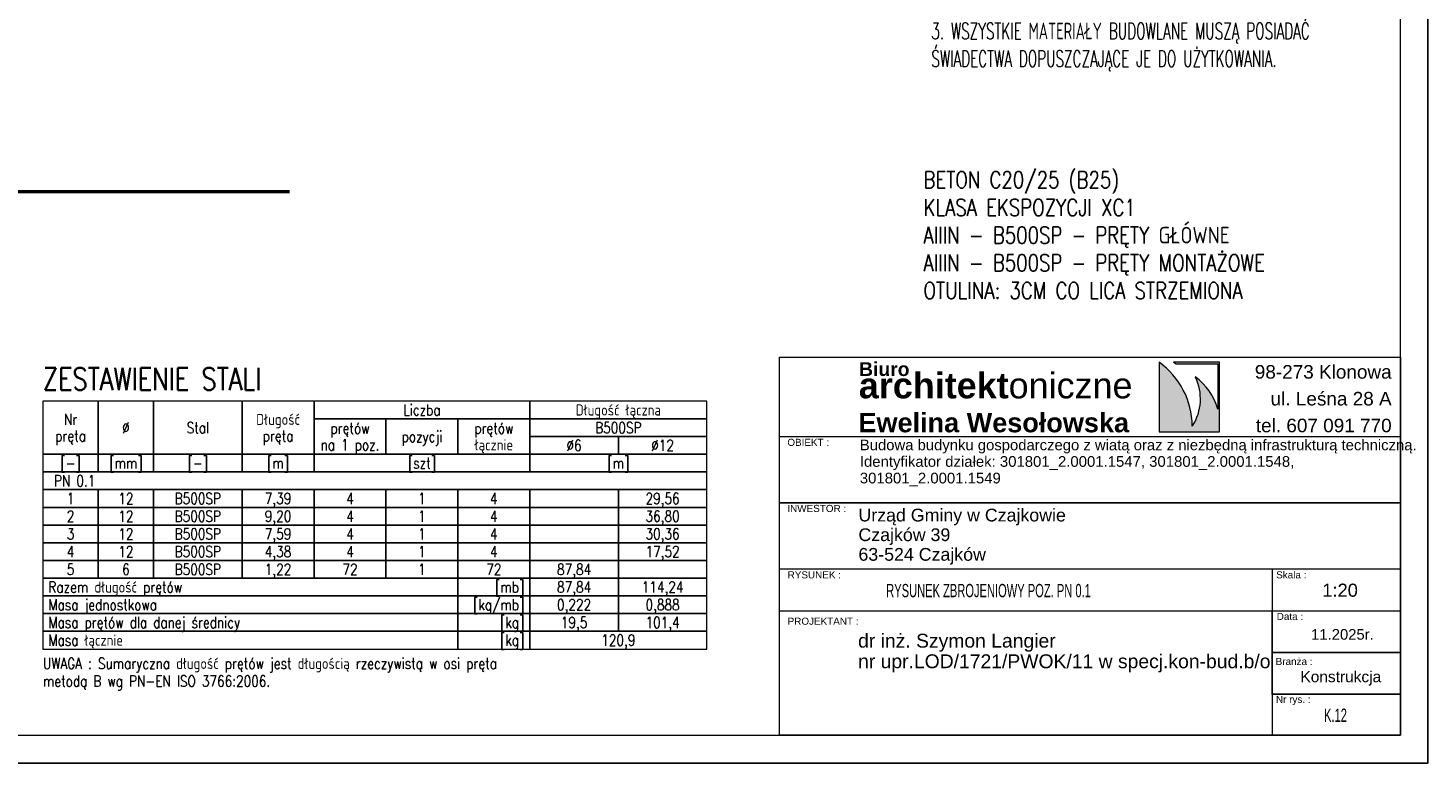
# Model space of a CAD drawing. Header units: centimetres. Extents: x 125945 to 146944, y 20629 to 31773.
# Tile 8 of 80: x 130233 to 130739, y 20629 to 20895. Entities that reach past the tile are written whole.
import ezdxf
from ezdxf.enums import TextEntityAlignment as Align

# ---------------------------------------------------------------- set-up
doc = ezdxf.new("R2010")
doc.units = ezdxf.units.CM
for name, color, linetype, lineweight in [('7TYTUŁY_Nr_pióra__10_Nr_pióra__134', 255, 'Continuous', 0), ('7TYTUŁY_Nr_pióra__181_Nr_pióra__7', 7, 'Continuous', 13), ('7TYTUŁY_Nr_pióra__201_Nr_pióra__7', 7, 'Continuous', 13), ('e-cad_cienkie', 88, 'Continuous', 15), ('e-cad_opisy', 7, 'Continuous', 15), ('Opisy - Tekst_Nr_pióra__1_Nr_pióra__1', 7, 'Continuous', 13), ('Opisy - Tekst_Nr_pióra__1_Nr_pióra__7', 7, 'Continuous', 13), ('przerywana_Nr_pióra__1_Nr_pióra__7', 7, 'Continuous', 13), ('Rysunek 2D - Ogólne_Nr_pióra__1_Nr_pióra__7', 7, 'Continuous', 13)]:
    doc.layers.add(name, color=color, linetype=linetype, lineweight=lineweight)
for name, color, linetype in [('BS_txc', 1, 'Continuous'), ('BZ_prs', 2, 'Continuous'), ('e-cad_prety_widok', 3, 'Continuous')]:
    doc.layers.add(name, color=color, linetype=linetype)
doc.styles.add('Arial', font='arial.ttf')
doc.styles.add('e-cad_1', font='simplex.shx', dxfattribs={"width": 0.6})
doc.styles.add('e-cad_2', font='simplex.shx', dxfattribs={"width": 0.8})
doc.styles.add('STYL_AUTOMATYCZNY_1', font='arial.ttf')
doc.styles.add('STYL_AUTOMATYCZNY_2', font='arial.ttf')
doc.styles.add('STYL_AUTOMATYCZNY_5', font='txt')

# ---------------------------------------------------------------- blocks, each defined once
blk = doc.blocks.new('ccc')
at = {"layer": 'BZ_prs', "style": 'Arial'}
for tag, width, p in [('REWIZJA', 1.5, (-194.8, 113.7)), ('NUMER', 0.8, (-349.1, 114.2))]:
    blk.add_attdef(tag, text='', height=69.6, dxfattribs=dict(at, width=width)).set_placement(p, align=Align.MIDDLE)

msp = doc.modelspace()

# ---------------------------------------------------------------- hatches: boundary and pattern name
at = {"layer": 'Rysunek 2D - Ogólne_Nr_pióra__1_Nr_pióra__7', "linetype": 'Continuous', "lineweight": 13}
msp.add_hatch(color=7, dxfattribs=at).paths.add_polyline_path([(130653.79, 20750.72, 0.239538), (130641.79, 20773.8), (130641.79, 20748.63), (130663.59, 20748.63), (130663.59, 20773.8), (130647.03, 20773.8), (130647.93, 20773.15), (130663.02, 20773.15), (130663.02, 20756.88, 0.173863), (130654.81, 20768.47, -0.258149)])

# ---------------------------------------------------------------- linework, layer by layer
at = {"layer": '7TYTUŁY_Nr_pióra__10_Nr_pióra__134', "color": 255, "linetype": 'Continuous', "lineweight": 0, "flags": 128}
msp.add_lwpolyline([(130682.63, 20653.94), (130729, 20653.94), (130729, 20668.83), (130682.63, 20668.83)], close=True, dxfattribs=at)
at = {"layer": '7TYTUŁY_Nr_pióra__181_Nr_pióra__7', "color": 7, "linetype": 'Continuous', "lineweight": 13, "flags": 128}
msp.add_lwpolyline([(130729, 20638.94), (130504.54, 20638.94), (130504.54, 20775.59), (130729, 20775.59)], close=True, dxfattribs=at)
at = {"layer": '7TYTUŁY_Nr_pióra__201_Nr_pióra__7', "color": 7, "linetype": 'Continuous', "lineweight": 13, "flags": 128}
for points in [[(130729, 20722.94), (130504.54, 20722.94), (130504.54, 20746.94), (130729, 20746.94)], [(130729, 20698.94), (130504.54, 20698.94), (130504.54, 20722.94), (130729, 20722.94)], [(130682.63, 20638.94), (130729, 20638.94), (130729, 20698.94), (130682.63, 20698.94)], [(130729, 20638.94), (130504.54, 20638.94), (130504.54, 20683.94), (130729, 20683.94)], [(130729, 20668.83), (130682.63, 20668.83), (130682.63, 20683.94), (130729, 20683.94)], [(130729, 20653.72), (130682.63, 20653.72), (130682.63, 20668.83), (130729, 20668.83)]]:
    msp.add_lwpolyline(points, close=True, dxfattribs=at)
at = {"layer": 'Defpoints'}
msp.add_lwpolyline([(128899, 20628.94), (130739, 20628.94), (130739, 21222.94), (128899, 21222.94)], close=True, dxfattribs=at)
at = {"layer": 'e-cad_cienkie'}
msp.add_lwpolyline([(128959, 20638.94), (130729, 20638.94), (130729, 21212.94), (128959, 21212.94)], close=True, dxfattribs=at)
at = {"layer": 'e-cad_cienkie', "ltscale": 0.8}
for points in [[(130238.33, 20740.53), (130258.33, 20740.53), (130258.33, 20759.73), (130238.33, 20759.73)], [(130258.33, 20740.53), (130278.33, 20740.53), (130278.33, 20759.73), (130258.33, 20759.73)], [(130278.33, 20740.53), (130310.33, 20740.53), (130310.33, 20759.73), (130278.33, 20759.73)], [(130310.33, 20740.53), (130336.33, 20740.53), (130336.33, 20759.73), (130310.33, 20759.73)], [(130336.33, 20753.33), (130414.33, 20753.33), (130414.33, 20759.73), (130336.33, 20759.73)], [(130414.33, 20753.33), (130478.33, 20753.33), (130478.33, 20759.73), (130414.33, 20759.73)], [(130336.33, 20740.53), (130362.33, 20740.53), (130362.33, 20753.33), (130336.33, 20753.33)], [(130362.33, 20740.53), (130388.33, 20740.53), (130388.33, 20753.33), (130362.33, 20753.33)], [(130388.33, 20740.53), (130414.33, 20740.53), (130414.33, 20753.33), (130388.33, 20753.33)], [(130414.33, 20746.93), (130478.33, 20746.93), (130478.33, 20753.33), (130414.33, 20753.33)], [(130414.33, 20740.53), (130446.33, 20740.53), (130446.33, 20746.93), (130414.33, 20746.93)], [(130446.33, 20740.53), (130478.33, 20740.53), (130478.33, 20746.93), (130446.33, 20746.93)], [(130238.33, 20734.13), (130258.33, 20734.13), (130258.33, 20740.53), (130238.33, 20740.53)], [(130258.33, 20734.13), (130278.33, 20734.13), (130278.33, 20740.53), (130258.33, 20740.53)], [(130278.33, 20734.13), (130310.33, 20734.13), (130310.33, 20740.53), (130278.33, 20740.53)], [(130310.33, 20734.13), (130336.33, 20734.13), (130336.33, 20740.53), (130310.33, 20740.53)], [(130336.33, 20734.13), (130414.33, 20734.13), (130414.33, 20740.53), (130336.33, 20740.53)], [(130414.33, 20734.13), (130478.33, 20734.13), (130478.33, 20740.53), (130414.33, 20740.53)], [(130238.33, 20727.73), (130478.33, 20727.73), (130478.33, 20734.13), (130238.33, 20734.13)], [(130238.33, 20721.33), (130258.33, 20721.33), (130258.33, 20727.73), (130238.33, 20727.73)], [(130258.33, 20721.33), (130278.33, 20721.33), (130278.33, 20727.73), (130258.33, 20727.73)], [(130278.33, 20721.33), (130310.33, 20721.33), (130310.33, 20727.73), (130278.33, 20727.73)], [(130310.33, 20721.33), (130336.33, 20721.33), (130336.33, 20727.73), (130310.33, 20727.73)], [(130336.33, 20721.33), (130362.33, 20721.33), (130362.33, 20727.73), (130336.33, 20727.73)], [(130362.33, 20721.33), (130388.33, 20721.33), (130388.33, 20727.73), (130362.33, 20727.73)], [(130388.33, 20721.33), (130414.33, 20721.33), (130414.33, 20727.73), (130388.33, 20727.73)], [(130414.33, 20721.33), (130446.33, 20721.33), (130446.33, 20727.73), (130414.33, 20727.73)], [(130446.33, 20721.33), (130478.33, 20721.33), (130478.33, 20727.73), (130446.33, 20727.73)], [(130238.33, 20714.93), (130258.33, 20714.93), (130258.33, 20721.33), (130238.33, 20721.33)], [(130258.33, 20714.93), (130278.33, 20714.93), (130278.33, 20721.33), (130258.33, 20721.33)], [(130278.33, 20714.93), (130310.33, 20714.93), (130310.33, 20721.33), (130278.33, 20721.33)], [(130310.33, 20714.93), (130336.33, 20714.93), (130336.33, 20721.33), (130310.33, 20721.33)], [(130336.33, 20714.93), (130362.33, 20714.93), (130362.33, 20721.33), (130336.33, 20721.33)], [(130362.33, 20714.93), (130388.33, 20714.93), (130388.33, 20721.33), (130362.33, 20721.33)], [(130388.33, 20714.93), (130414.33, 20714.93), (130414.33, 20721.33), (130388.33, 20721.33)], [(130414.33, 20714.93), (130446.33, 20714.93), (130446.33, 20721.33), (130414.33, 20721.33)], [(130446.33, 20714.93), (130478.33, 20714.93), (130478.33, 20721.33), (130446.33, 20721.33)], [(130238.33, 20708.53), (130258.33, 20708.53), (130258.33, 20714.93), (130238.33, 20714.93)], [(130258.33, 20708.53), (130278.33, 20708.53), (130278.33, 20714.93), (130258.33, 20714.93)], [(130278.33, 20708.53), (130310.33, 20708.53), (130310.33, 20714.93), (130278.33, 20714.93)], [(130310.33, 20708.53), (130336.33, 20708.53), (130336.33, 20714.93), (130310.33, 20714.93)], [(130336.33, 20708.53), (130362.33, 20708.53), (130362.33, 20714.93), (130336.33, 20714.93)], [(130362.33, 20708.53), (130388.33, 20708.53), (130388.33, 20714.93), (130362.33, 20714.93)], [(130388.33, 20708.53), (130414.33, 20708.53), (130414.33, 20714.93), (130388.33, 20714.93)], [(130414.33, 20708.53), (130446.33, 20708.53), (130446.33, 20714.93), (130414.33, 20714.93)], [(130446.33, 20708.53), (130478.33, 20708.53), (130478.33, 20714.93), (130446.33, 20714.93)], [(130238.33, 20702.13), (130258.33, 20702.13), (130258.33, 20708.53), (130238.33, 20708.53)], [(130258.33, 20702.13), (130278.33, 20702.13), (130278.33, 20708.53), (130258.33, 20708.53)], [(130278.33, 20702.13), (130310.33, 20702.13), (130310.33, 20708.53), (130278.33, 20708.53)], [(130310.33, 20702.13), (130336.33, 20702.13), (130336.33, 20708.53), (130310.33, 20708.53)], [(130336.33, 20702.13), (130362.33, 20702.13), (130362.33, 20708.53), (130336.33, 20708.53)], [(130362.33, 20702.13), (130388.33, 20702.13), (130388.33, 20708.53), (130362.33, 20708.53)], [(130388.33, 20702.13), (130414.33, 20702.13), (130414.33, 20708.53), (130388.33, 20708.53)], [(130414.33, 20702.13), (130446.33, 20702.13), (130446.33, 20708.53), (130414.33, 20708.53)], [(130446.33, 20702.13), (130478.33, 20702.13), (130478.33, 20708.53), (130446.33, 20708.53)], [(130238.33, 20695.73), (130258.33, 20695.73), (130258.33, 20702.13), (130238.33, 20702.13)], [(130258.33, 20695.73), (130278.33, 20695.73), (130278.33, 20702.13), (130258.33, 20702.13)], [(130278.33, 20695.73), (130310.33, 20695.73), (130310.33, 20702.13), (130278.33, 20702.13)], [(130310.33, 20695.73), (130336.33, 20695.73), (130336.33, 20702.13), (130310.33, 20702.13)], [(130336.33, 20695.73), (130362.33, 20695.73), (130362.33, 20702.13), (130336.33, 20702.13)], [(130362.33, 20695.73), (130388.33, 20695.73), (130388.33, 20702.13), (130362.33, 20702.13)], [(130388.33, 20695.73), (130414.33, 20695.73), (130414.33, 20702.13), (130388.33, 20702.13)], [(130414.33, 20695.73), (130446.33, 20695.73), (130446.33, 20702.13), (130414.33, 20702.13)], [(130446.33, 20695.73), (130478.33, 20695.73), (130478.33, 20702.13), (130446.33, 20702.13)], [(130238.33, 20689.33), (130388.33, 20689.33), (130388.33, 20695.73), (130238.33, 20695.73)], [(130388.33, 20689.33), (130414.33, 20689.33), (130414.33, 20695.73), (130388.33, 20695.73)], [(130414.33, 20689.33), (130446.33, 20689.33), (130446.33, 20695.73), (130414.33, 20695.73)], [(130446.33, 20689.33), (130478.33, 20689.33), (130478.33, 20695.73), (130446.33, 20695.73)], [(130238.33, 20682.93), (130388.33, 20682.93), (130388.33, 20689.33), (130238.33, 20689.33)], [(130388.33, 20682.93), (130414.33, 20682.93), (130414.33, 20689.33), (130388.33, 20689.33)], [(130414.33, 20682.93), (130446.33, 20682.93), (130446.33, 20689.33), (130414.33, 20689.33)], [(130446.33, 20682.93), (130478.33, 20682.93), (130478.33, 20689.33), (130446.33, 20689.33)], [(130238.33, 20676.53), (130388.33, 20676.53), (130388.33, 20682.93), (130238.33, 20682.93)], [(130388.33, 20676.53), (130414.33, 20676.53), (130414.33, 20682.93), (130388.33, 20682.93)], [(130414.33, 20676.53), (130446.33, 20676.53), (130446.33, 20682.93), (130414.33, 20682.93)], [(130446.33, 20676.53), (130478.33, 20676.53), (130478.33, 20682.93), (130446.33, 20682.93)], [(130238.33, 20670.13), (130388.33, 20670.13), (130388.33, 20676.53), (130238.33, 20676.53)], [(130388.33, 20670.13), (130414.33, 20670.13), (130414.33, 20676.53), (130388.33, 20676.53)], [(130414.33, 20670.13), (130478.33, 20670.13), (130478.33, 20676.53), (130414.33, 20676.53)]]:
    msp.add_lwpolyline(points, close=True, dxfattribs=at)
at = {"layer": 'e-cad_prety_widok', "ltscale": 2}
msp.add_lwpolyline([(129889.04, 20835.37, 1.2, 1.2, 0), (130327.54, 20835.37, 0, 0, 0)], format="xyseb", dxfattribs=at)
at = {"layer": 'Rysunek 2D - Ogólne_Nr_pióra__1_Nr_pióra__7', "color": 7, "linetype": 'Continuous', "lineweight": 13, "flags": 128}
msp.add_lwpolyline([(130653.79, 20750.72, 0.239538), (130641.79, 20773.8), (130641.79, 20748.63), (130663.59, 20748.63), (130663.59, 20773.8), (130647.03, 20773.8), (130647.93, 20773.15), (130663.02, 20773.15), (130663.02, 20756.88, 0.173863), (130654.81, 20768.47, -0.258149)], format="xyb", close=True, dxfattribs=at)

# ---------------------------------------------------------------- block references
at = {"layer": 'BS_txc'}
ref = msp.add_blockref('ccc', (130729, 20638.94), dxfattribs=dict(at, xscale=0.16, yscale=0.16, zscale=0.16))
ref.add_attrib('NUMER', 'K.12', dxfattribs={"layer": 'BZ_prs', "height": 4.8, "style": 'Arial', "width": 0.6}).set_placement((130705.56, 20646.24), align=Align.MIDDLE)
ref.add_attrib('REWIZJA', 'RYSUNEK ZBROJENIOWY POZ. PN 0.1', dxfattribs={"layer": 'BZ_prs', "height": 4.8, "style": 'Arial', "width": 0.6}).set_placement((130580.14, 20691.26), align=Align.MIDDLE)

# ---------------------------------------------------------------- texts
at = {"layer": 'e-cad_opisy', "ltscale": 0.8, "style": 'e-cad_1', "width": 0.8}
for s, height, p in [('ZESTAWIENIE STALI', 8, (130238.33, 20763.73)), ('PN 0.1', 4, (130242.33, 20728.93)), ('Razem długość prętów', 4, (130240.33, 20690.53)), ('Masa jednostkowa', 4, (130240.33, 20684.13)), ('Masa prętów dla danej średnicy', 4, (130240.33, 20677.73)), ('Masa łącznie', 4, (130240.33, 20671.33)), ('UWAGA : Sumaryczna długość prętów jest długością rzeczywistą w osi pręta', 4, (130238.33, 20662.93)), ('metodą B wg PN-EN ISO 3766:2006.', 4, (130238.33, 20656.53))]:
    msp.add_text(s, height=height, dxfattribs=at).set_placement(p)
for s, p in [('Liczba', (130375.33, 20754.53)), ('Długość łączna', (130446.33, 20754.53)), ('Nr', (130248.33, 20751.13)), ('Długość', (130323.33, 20751.13)), ('pręta', (130248.33, 20745.13)), ('%%c', (130268.33, 20748.13)), ('Stal', (130294.33, 20748.13)), ('pręta', (130323.33, 20745.13)), ('prętów', (130349.33, 20747.93)), ('pozycji', (130375.33, 20744.93)), ('prętów', (130401.33, 20747.93)), ('B500SP', (130446.33, 20748.13)), ('na 1 poz.', (130349.33, 20741.93)), ('łącznie', (130401.33, 20741.93)), ('%%c6', (130430.33, 20741.73)), ('%%c12', (130462.33, 20741.73)), ('[-]', (130248.33, 20735.33)), ('[mm]', (130268.33, 20735.33)), ('[-]', (130294.33, 20735.33)), ('[m]', (130323.33, 20735.33)), ('[szt]', (130375.33, 20735.33)), ('[m]', (130446.33, 20735.33)), ('1', (130248.33, 20722.53)), ('12', (130268.33, 20722.53)), ('B500SP', (130294.33, 20722.53)), ('7,39', (130323.33, 20722.53)), ('4', (130349.33, 20722.53)), ('1', (130375.33, 20722.53)), ('4', (130401.33, 20722.53)), ('29,56', (130462.33, 20722.53)), ('2', (130248.33, 20716.13)), ('12', (130268.33, 20716.13)), ('B500SP', (130294.33, 20716.13)), ('9,20', (130323.33, 20716.13)), ('4', (130349.33, 20716.13)), ('1', (130375.33, 20716.13)), ('4', (130401.33, 20716.13)), ('36,80', (130462.33, 20716.13)), ('3', (130248.33, 20709.73)), ('12', (130268.33, 20709.73)), ('B500SP', (130294.33, 20709.73)), ('7,59', (130323.33, 20709.73)), ('4', (130349.33, 20709.73)), ('1', (130375.33, 20709.73)), ('4', (130401.33, 20709.73)), ('30,36', (130462.33, 20709.73)), ('4', (130248.33, 20703.33)), ('12', (130268.33, 20703.33)), ('B500SP', (130294.33, 20703.33)), ('4,38', (130323.33, 20703.33)), ('4', (130349.33, 20703.33)), ('1', (130375.33, 20703.33)), ('4', (130401.33, 20703.33)), ('17,52', (130462.33, 20703.33)), ('5', (130248.33, 20696.93)), ('6', (130268.33, 20696.93)), ('B500SP', (130294.33, 20696.93)), ('1,22', (130323.33, 20696.93)), ('72', (130349.33, 20696.93)), ('1', (130375.33, 20696.93)), ('72', (130401.33, 20696.93)), ('87,84', (130430.33, 20696.93)), ('87,84', (130430.33, 20690.53)), ('114,24', (130462.33, 20690.53)), ('0,222', (130430.33, 20684.13)), ('0,888', (130462.33, 20684.13)), ('19,5', (130430.33, 20677.73)), ('101,4', (130462.33, 20677.73)), ('120,9', (130446.33, 20671.33))]:
    msp.add_text(s, height=4, dxfattribs=at).set_placement(p, align=Align.CENTER)
for s, p in [('[mb]', (130412.33, 20690.53)), ('[kg/mb]', (130412.33, 20684.13)), ('[kg]', (130412.33, 20677.73)), ('[kg]', (130412.33, 20671.33))]:
    msp.add_text(s, height=4, dxfattribs=at).set_placement(p, align=Align.RIGHT)
at = {"layer": 'e-cad_opisy', "ltscale": 4, "char_height": 6, "attachment_point": 1}
for s, insert, width, style in [('UWAGI\\P1. NINIEJSZE OPRACOWANIE STANOWI INTEGRALNĄ CZĘŚĆ PROJEKTU I MOŻE BYĆ ROZPATRYWANE WYŁĄCZNIE Z POZOSTAŁYMI BRANŻAMI ORAZ OPISEM TECHNICZNYM. \\P2. WSZELKIE WĄTPLIWOŚCI KONSULTOWAĆ Z PROJEKTANTEM.\\P3. WSZYSTKIE MATERIAŁY BUDOWLANE MUSZĄ POSIADAĆ ŚWIADECTWA DOPUSZCZAJĄCE JE DO UŻYTKOWANIA.', (130559.45, 20946.51), 162.5576, 'e-cad_1'), ('BETON C20/25 (B25)\\PKLASA EKSPOZYCJI XC1\\PAIIIN - B500SP - PRĘTY GŁÓWNE\\PAIIIN - B500SP - PRĘTY MONTAŻOWE\\POTULINA: 3CM CO LICA STRZEMIONA', (130556.63, 20842.71), 176.5504, 'e-cad_2')]:
    msp.add_mtext(s, dxfattribs=dict(at, insert=insert, width=width, style=style))
at = {"layer": 'Opisy - Tekst_Nr_pióra__1_Nr_pióra__1', "color": 7, "linetype": 'Continuous', "lineweight": 13, "insert": (130533.62, 20745.81), "char_height": 3.84, "width": 199.7791, "attachment_point": 1, "line_spacing_factor": 0.931879, "style": 'STYL_AUTOMATYCZNY_1'}
msp.add_mtext('\\A1;\\pxql,t234.347917;{\\fArial|b0|i0|c238|p0;Budowa budynku gospodarczego z wiatą oraz z niezbędną infrastrukturą techniczną.\\P\\H1.004933x;Identyfikator działek: 301801_2.0001.1547, 301801_2.0001.1548, \\P301801_2.0001.1549}', dxfattribs=at)
at = {"layer": 'Opisy - Tekst_Nr_pióra__1_Nr_pióra__7', "color": 7, "linetype": 'Continuous', "lineweight": 13, "attachment_point": 1, "style": 'STYL_AUTOMATYCZNY_2'}
for s, insert, char_height in [('\\A1;{\\pql;\\pt2250.09;\\fArial|b1|i0|c238|p0;\\W1.000000;Biuro }', (130533.34, 20773.8), 5), ('\\A1;{\\pql;\\pt2249.98;\\fArial|b1|i0|c238|p0;\\W1.000000;architekt\\fArial|b0|i0|c238|p0;\\W1.000000;oniczne }', (130533.26, 20770.03), 9.3), ('\\A1;{\\pql;\\pt2250.18;\\fArial|b1|i0|c238|p0;\\W1.000000;Ewelina Wesołowska}', (130533.12, 20755.46), 7)]:
    msp.add_mtext(s, dxfattribs=dict(at, insert=insert, char_height=char_height))
at = {"layer": 'Opisy - Tekst_Nr_pióra__1_Nr_pióra__7', "color": 7, "linetype": 'Continuous', "lineweight": 13, "style": 'STYL_AUTOMATYCZNY_1'}
for s, insert, char_height, attachment_point, line_spacing_factor in [('\\A1;{\\pqr;\\pt2250.64;\\fArial|b0|i0|c238|p0;\\W1.000000;98-273 Klonowa\\P\\pqr;\\pt2250.64;\\fArial|b0|i0|c238|p0;\\W1.000000;ul. Leśna 28 A\\P\\pqr;\\pt2250.64;\\fArial|b0|i0|c238|p0;\\W1.000000;tel. 607 091 770}', (130725.86, 20772.75), 4.9, 3, 1.185962), ('\\A1;{\\pql;\\pt2250.85;\\fArial|b0|i0|c238|p0;\\W1.000000;Urząd Gminy w Czajkowie\\P\\pql;\\pt2250.85;\\fArial|b0|i0|c238|p0;\\W1.000000;Czajków 39\\P\\pql;\\pt2250.85;\\fArial|b0|i0|c238|p0;\\W1.000000;63-524 Czajków}', (130533.12, 20720.84), 4.6, 1, 0.925461), ('{\\C256;dr inż. Szymon Langier}', (130532.99, 20675.64), 5, 1, 0.921422), ('{\\C256;nr upr.LOD/1721/PWOK/11 w specj.kon-bud.b/o}', (130532.99, 20668.21), 5, 1, 0.921422)]:
    msp.add_mtext(s, dxfattribs=dict(at, insert=insert, char_height=char_height, attachment_point=attachment_point, line_spacing_factor=line_spacing_factor))
at = {"layer": 'przerywana_Nr_pióra__1_Nr_pióra__7', "color": 7, "linetype": 'Continuous', "lineweight": 13, "attachment_point": 7, "style": 'STYL_AUTOMATYCZNY_5'}
for s, insert, char_height in [('\\A1;{\\pql;\\fArial Unicode MS|b0|i0|c0|p0;\\W1.000000;OBIEKT :}', (130507.42, 20743.51), 2.56), ('\\A1;{\\pql;\\fArial Unicode MS|b0|i0|c0|p0;\\W1.000000;INWESTOR :}', (130507.42, 20719.63), 2.56), ('\\A1;{\\pql;\\fArial Unicode MS|b0|i0|c0|p0;\\W1.000000;RYSUNEK :}', (130507.53, 20695.63), 2.56), ('\\A1;{\\pql;\\fArial Unicode MS|b0|i0|c0|p0;\\W1.000000;Skala :}', (130684.12, 20695.63), 2.56), ('\\A1;\\pxql;{\\fArial Unicode MS|b0|i0|c0|p0;1:20}', (130700.78, 20688.96), 4.736), ('\\A1;{\\pql;\\fArial Unicode MS|b0|i0|c0|p0;\\W1.000000;Data :}', (130684.31, 20680.6), 2.56), ('\\A1;{\\fArial Unicode MS|b0|i0|c0|p0;PROJEKTANT :}', (130507.52, 20678.87), 2.56), ('\\A1;{\\pql;\\fArial Unicode MS|b0|i0|c0|p0;\\W1.000000;1\\fArial Unicode MS|b0|i0|c0|p0;\\W1.000000;1\\fArial Unicode MS|b0|i0|c0|p0;\\W1.000000;.2025r.}', (130696.73, 20673.45), 3.84), ('\\A1;{\\pql;\\fArial Unicode MS|b0|i0|c0|p0;\\W1.000000;Branża :}', (130683.94, 20664.34), 2.56), ('\\A1;\\pxql;{\\fArial Unicode MS|b0|i0|c0|p0;Konstrukcja}', (130692.89, 20656.94), 4), ('\\A1;{\\pql;\\fArial Unicode MS|b0|i0|c0|p0;\\W1.000000;Nr rys. :}', (130684.05, 20649.88), 2.56)]:
    msp.add_mtext(s, dxfattribs=dict(at, insert=insert, char_height=char_height))

doc.saveas('drawing.dxf')
